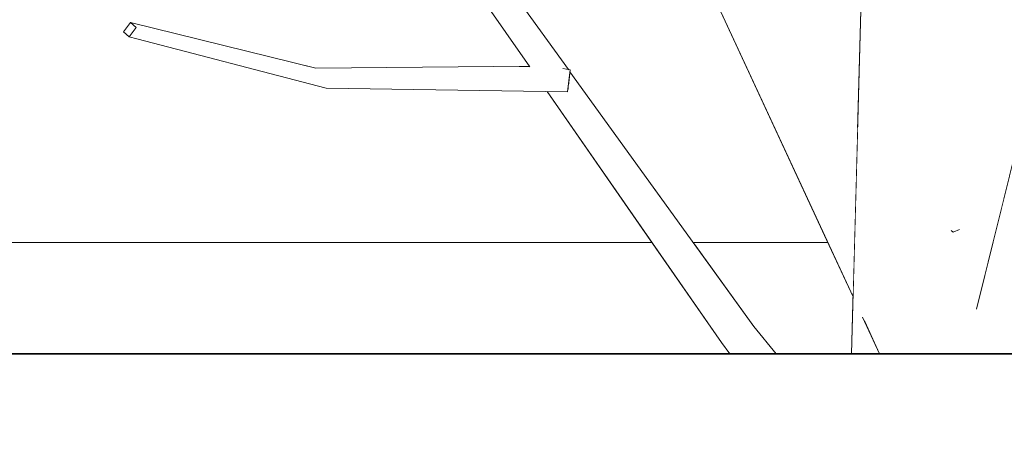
# Model space of a CAD drawing. Extents: x -289599 to -184549, y 66678 to 295474.
# Tile 107 of 256: x -267345 to -267168, y 71498 to 71574. Entities that reach past the tile are written whole.
import ezdxf

# ---------------------------------------------------------------- set-up
doc = ezdxf.new("R2010")
doc.units = 0
doc.header["$MEASUREMENT"] = 0
doc.linetypes.add('Wipeout_Contour', pattern=[1000, 0, -1000])
for name, color, linetype in [('arch drzewa', 8, 'Continuous'), ('Model stropy', 8, 'Continuous'), ('Model Ściany', 8, 'Continuous')]:
    doc.layers.add(name, color=color, linetype=linetype)
for name, color, linetype, lineweight in [('arch drzewa_Nr_Pióra__4', 8, 'Continuous', 9), ('Model stropy_Nr_Pióra__26', 8, 'Continuous', 35), ('Model Ściany_Nr_Pióra__7', 8, 'Continuous', 13)]:
    doc.layers.add(name, color=color, linetype=linetype, lineweight=lineweight)

msp = doc.modelspace()

# ---------------------------------------------------------------- wipeouts: each hides what was drawn before it
at = {"color": 254, "linetype": 'Wipeout_Contour', "lineweight": 0, "ltscale": 1295359.791166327}
msp.add_wipeout([(-267164.07, 71560.35), (-267170.12, 71547.64), (-267169.35, 71537.6), (-267163.61, 71560.9)], dxfattribs=at).dxf.layer = 'arch drzewa'
at = {"color": 254, "linetype": 'Wipeout_Contour', "lineweight": 0, "ltscale": 1620225.083936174}
msp.add_wipeout([(-267629.89, 71533.5), (-267629.89, 71513.5), (-267217.73, 71513.5), (-267219.2, 71515.54), (-267231.7, 71533.5)], dxfattribs=at).dxf.layer = 'Model Ściany'

# ---------------------------------------------------------------- next in the draw order: wipeouts: each hides what was drawn before it
at = {"color": 254, "linetype": 'Wipeout_Contour', "lineweight": 0, "ltscale": 1943058.247432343}
msp.add_wipeout([(-267168.86, 71611.84), (-267164.07, 71560.35), (-267163.61, 71560.9), (-267158.01, 71583.65), (-267156.92, 71591.92), (-267154.3, 71615.93)], dxfattribs=at).dxf.layer = 'arch drzewa'
at = {"color": 254, "linetype": 'Wipeout_Contour', "lineweight": 0, "ltscale": 4211957.383800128}
msp.add_wipeout([(-267479.89, 71583.5), (-267479.89, 71533.5), (-267231.7, 71533.5), (-267250.61, 71560.69), (-267290.34, 71561.27), (-267325.82, 71570.53), (-267326.81, 71571.42), (-267325.54, 71573.07), (-267292.2, 71564.88), (-267253.81, 71565.27), (-267265.94, 71582.72), (-267266.33, 71583.5), (-267429.89, 71583.5)], dxfattribs=at).dxf.layer = 'Model Ściany'
at = {"color": 254, "linetype": 'Wipeout_Contour', "lineweight": 0, "ltscale": 1943228.344391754}
msp.add_wipeout([(-267224.29, 71533.5), (-267213.4, 71518.41), (-267209.39, 71513.5), (-267195.81, 71513.5), (-267195.54, 71523.76), (-267200.06, 71533.5)], dxfattribs=at).dxf.layer = 'Model Ściany'

# ---------------------------------------------------------------- next in the draw order: wipeouts: each hides what was drawn before it
at = {"color": 254, "linetype": 'Wipeout_Contour', "lineweight": 0, "ltscale": 1294718.365528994}
msp.add_wipeout([(-266429.89, 71513.5), (-267629.89, 71513.5), (-267629.89, 71363.5), (-266429.89, 71363.5)], dxfattribs=at).dxf.layer = 'Model stropy'
at = {"color": 254, "linetype": 'Wipeout_Contour', "lineweight": 0, "ltscale": 2267360.694487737}
msp.add_wipeout([(-267223.28, 71583.5), (-267260.38, 71583.5), (-267246.77, 71564.64), (-267246.44, 71564.58), (-267246.48, 71564.24), (-267224.29, 71533.5), (-267200.06, 71533.5)], dxfattribs=at).dxf.layer = 'Model Ściany'

# ---------------------------------------------------------------- next in the draw order: wipeouts: each hides what was drawn before it
at = {"color": 254, "linetype": 'Wipeout_Contour', "lineweight": 0, "ltscale": 3238410.083340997}
msp.add_wipeout([(-267177.9, 71535.95), (-267178.02, 71513.5), (-267167.5, 71513.5), (-267167.81, 71517.52), (-267173.27, 71521.66), (-267169.35, 71537.6), (-267170.12, 71547.64), (-267176.56, 71535.8), (-267177.52, 71535.38), (-267177.88, 71535.65)], dxfattribs=at).dxf.layer = 'arch drzewa'
at = {"color": 254, "linetype": 'Wipeout_Contour', "lineweight": 0, "ltscale": 1295498.286175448}
msp.add_wipeout([(-267213.4, 71518.41), (-267212.97, 71514.42), (-267212.01, 71513.5), (-267209.39, 71513.5)], dxfattribs=at).dxf.layer = 'arch drzewa'

# ---------------------------------------------------------------- next in the draw order: wipeouts: each hides what was drawn before it
at = {"color": 254, "linetype": 'Wipeout_Contour', "lineweight": 0, "ltscale": 2267023.022883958}
msp.add_wipeout([(-267177.29, 71641.28), (-267192.35, 71642.2), (-267185.52, 71513.5), (-267178.02, 71513.5), (-267177.9, 71535.95), (-267182.83, 71578.99), (-267177.49, 71605.73)], dxfattribs=at).dxf.layer = 'arch drzewa'
at = {"color": 254, "linetype": 'Wipeout_Contour', "lineweight": 0, "ltscale": 971716.913269}
msp.add_wipeout([(-267246.48, 71564.24), (-267246.78, 71561.92), (-267213.4, 71518.41)], dxfattribs=at).dxf.layer = 'arch drzewa'
at = {"color": 254, "linetype": 'Wipeout_Contour', "lineweight": 0, "ltscale": 971624.903443}
msp.add_wipeout([(-267212.97, 71514.42), (-267212.15, 71513.5), (-267212.01, 71513.5)], dxfattribs=at).dxf.layer = 'arch drzewa'

# ---------------------------------------------------------------- next in the draw order: wipeouts: each hides what was drawn before it
at = {"color": 254, "linetype": 'Wipeout_Contour', "lineweight": 0, "ltscale": 1943155.777155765}
msp.add_wipeout([(-267192.35, 71642.2), (-267195.81, 71513.5), (-267190.77, 71513.5), (-267193.61, 71519.6), (-267186.78, 71513.5), (-267185.52, 71513.5)], dxfattribs=at).dxf.layer = 'arch drzewa'
at = {"color": 254, "linetype": 'Wipeout_Contour', "lineweight": 0, "ltscale": 1619229.593239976}
msp.add_wipeout([(-267168.86, 71611.84), (-267177.52, 71535.38), (-267176.56, 71535.8), (-267170.12, 71547.64), (-267164.07, 71560.35)], dxfattribs=at).dxf.layer = 'arch drzewa'
at = {"color": 254, "linetype": 'Wipeout_Contour', "lineweight": 0, "ltscale": 1619643.778081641}
msp.add_wipeout([(-267261.02, 71584.39), (-267261.83, 71581.54), (-267248.82, 71564.59), (-267247.74, 71564.82), (-267246.77, 71564.64)], dxfattribs=at).dxf.layer = 'arch drzewa'
at = {"color": 254, "linetype": 'Wipeout_Contour', "lineweight": 0, "ltscale": 1295511.3607279}
msp.add_wipeout([(-267219.2, 71515.54), (-267216.81, 71513.5), (-267212.15, 71513.5), (-267212.97, 71514.42)], dxfattribs=at).dxf.layer = 'arch drzewa'

# ---------------------------------------------------------------- next in the draw order: wipeouts: each hides what was drawn before it
at = {"color": 254, "linetype": 'Wipeout_Contour', "lineweight": 0, "ltscale": 971567.057547}
msp.add_wipeout([(-267177.52, 71535.38), (-267168.86, 71611.84), (-267174.85, 71618.96)], dxfattribs=at).dxf.layer = 'arch drzewa'
at = {"color": 254, "linetype": 'Wipeout_Contour', "lineweight": 0, "ltscale": 2267474.288891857}
msp.add_wipeout([(-267248.82, 71564.59), (-267261.83, 71581.54), (-267246.99, 71561.16), (-267248.84, 71564.4), (-267248.96, 71564.39), (-267249.05, 71564.54), (-267248.94, 71564.54)], dxfattribs=at).dxf.layer = 'arch drzewa'
at = {"color": 254, "linetype": 'Wipeout_Contour', "lineweight": 0, "ltscale": 971561.770478}
msp.add_wipeout([(-267193.61, 71519.6), (-267190.77, 71513.5), (-267186.78, 71513.5)], dxfattribs=at).dxf.layer = 'arch drzewa'
at = {"color": 254, "linetype": 'Wipeout_Contour', "lineweight": 0, "ltscale": 971641.063025}
msp.add_wipeout([(-267219.2, 71515.54), (-267217.73, 71513.5), (-267216.81, 71513.5)], dxfattribs=at).dxf.layer = 'arch drzewa'

# ---------------------------------------------------------------- next in the draw order: linework, layer by layer
at = {"layer": 'arch drzewa_Nr_Pióra__4', "linetype": 'Continuous'}
for p, q in [((-267173.3, 71521.54), (-267158.01, 71583.65)), ((-267190.77, 71513.5), (-267193.82, 71520.06))]:
    msp.add_line(p, q, dxfattribs=at)
at = {"layer": 'Model stropy_Nr_Pióra__26', "linetype": 'Continuous'}
msp.add_line((-267629.89, 71513.5), (-266429.89, 71513.5), dxfattribs=at)

# ---------------------------------------------------------------- next in the draw order: wipeouts: each hides what was drawn before it
at = {"color": 254, "linetype": 'Wipeout_Contour', "lineweight": 0, "ltscale": 1619266.463202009}
msp.add_wipeout([(-267174.85, 71618.96), (-267182.83, 71578.99), (-267177.9, 71535.95), (-267177.88, 71535.65), (-267177.52, 71535.38)], dxfattribs=at).dxf.layer = 'arch drzewa'
at = {"color": 254, "linetype": 'Wipeout_Contour', "lineweight": 0, "ltscale": 1295592.523497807}
msp.add_wipeout([(-267246.89, 71561.02), (-267212.97, 71514.42), (-267213.4, 71518.41), (-267246.78, 71561.92)], dxfattribs=at).dxf.layer = 'arch drzewa'

# ---------------------------------------------------------------- next in the draw order: linework, layer by layer
at = {"layer": 'arch drzewa_Nr_Pióra__4', "linetype": 'Continuous'}
for p, q in [((-267176.4, 71535.87), (-267177.52, 71535.38)), ((-267177.52, 71535.38), (-267177.9, 71535.66))]:
    msp.add_line(p, q, dxfattribs=at)

# ---------------------------------------------------------------- next in the draw order: wipeouts: each hides what was drawn before it
at = {"color": 254, "linetype": 'Wipeout_Contour', "lineweight": 0, "ltscale": 1943576.94792758}
msp.add_wipeout([(-267261.83, 71581.54), (-267265.94, 71582.72), (-267252.12, 71564.9), (-267250.11, 71564.52), (-267249.95, 71564.32), (-267246.99, 71561.16)], dxfattribs=at).dxf.layer = 'arch drzewa'

# ---------------------------------------------------------------- next in the draw order: wipeouts: each hides what was drawn before it
at = {"color": 254, "linetype": 'Wipeout_Contour', "lineweight": 0, "ltscale": 971797.314456}
msp.add_wipeout([(-267265.94, 71582.72), (-267253.7, 71565.13), (-267252.12, 71564.9)], dxfattribs=at).dxf.layer = 'arch drzewa'
at = {"color": 254, "linetype": 'Wipeout_Contour', "lineweight": 0, "ltscale": 1295686.680595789}
msp.add_wipeout([(-267248.94, 71564.54), (-267246.44, 71564.58), (-267247.74, 71564.82), (-267248.82, 71564.59)], dxfattribs=at).dxf.layer = 'arch drzewa'
at = {"color": 254, "linetype": 'Wipeout_Contour', "lineweight": 0, "ltscale": 1295636.409410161}
msp.add_wipeout([(-267246.94, 71560.63), (-267248.84, 71560.66), (-267212.97, 71514.42), (-267246.89, 71561.02)], dxfattribs=at).dxf.layer = 'arch drzewa'

# ---------------------------------------------------------------- next in the draw order: wipeouts: each hides what was drawn before it
at = {"color": 254, "linetype": 'Wipeout_Contour', "lineweight": 0, "ltscale": 1295782.081159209}
msp.add_wipeout([(-267292.2, 71564.88), (-267289.5, 71563.9), (-267253.75, 71565.19), (-267253.81, 71565.27)], dxfattribs=at).dxf.layer = 'arch drzewa'
at = {"color": 254, "linetype": 'Wipeout_Contour', "lineweight": 0, "ltscale": 971765.483569}
msp.add_wipeout([(-267246.44, 71564.58), (-267249.05, 71564.54), (-267248.96, 71564.39)], dxfattribs=at).dxf.layer = 'arch drzewa'
at = {"color": 254, "linetype": 'Wipeout_Contour', "lineweight": 0, "ltscale": 1295602.543306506}
msp.add_wipeout([(-267250.61, 71560.69), (-267219.2, 71515.54), (-267212.97, 71514.42), (-267248.84, 71560.66)], dxfattribs=at).dxf.layer = 'arch drzewa'

# ---------------------------------------------------------------- next in the draw order: linework, layer by layer
at = {"layer": 'arch drzewa_Nr_Pióra__4', "linetype": 'Continuous'}
for p, q in [((-267209.39, 71513.5), (-267213.4, 71518.41)), ((-267217.73, 71513.5), (-267219.2, 71515.54))]:
    msp.add_line(p, q, dxfattribs=at)
at = {"layer": 'Model Ściany_Nr_Pióra__7', "linetype": 'Continuous'}
msp.add_line((-267479.89, 71533.5), (-267231.7, 71533.5), dxfattribs=at)

# ---------------------------------------------------------------- next in the draw order: wipeouts: each hides what was drawn before it
at = {"color": 254, "linetype": 'Wipeout_Contour', "lineweight": 0, "ltscale": 1943320.420511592}
msp.add_wipeout([(-267222.08, 71584.62), (-267194.72, 71554.09), (-267194.18, 71574.14), (-267205.8, 71595.38), (-267209.71, 71594.05), (-267219.32, 71583.45)], dxfattribs=at).dxf.layer = 'arch drzewa'
at = {"color": 254, "linetype": 'Wipeout_Contour', "lineweight": 0, "ltscale": 971961.429535}
msp.add_wipeout([(-267292.2, 71564.88), (-267325.54, 71573.07), (-267324.56, 71572.18)], dxfattribs=at).dxf.layer = 'arch drzewa'
at = {"color": 254, "linetype": 'Wipeout_Contour', "lineweight": 0, "ltscale": 1619668.127558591}
msp.add_wipeout([(-267289.5, 71563.9), (-267250.11, 71564.52), (-267252.12, 71564.9), (-267253.7, 71565.13), (-267253.75, 71565.19)], dxfattribs=at).dxf.layer = 'arch drzewa'

# ---------------------------------------------------------------- next in the draw order: wipeouts: each hides what was drawn before it
at = {"color": 254, "linetype": 'Wipeout_Contour', "lineweight": 0, "ltscale": 1295534.218477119}
msp.add_wipeout([(-267224.22, 71585.53), (-267195.54, 71523.76), (-267194.72, 71554.09), (-267222.08, 71584.62)], dxfattribs=at).dxf.layer = 'arch drzewa'
at = {"color": 254, "linetype": 'Wipeout_Contour', "lineweight": 0, "ltscale": 1295771.707971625}
msp.add_wipeout([(-267289.5, 71563.9), (-267290.34, 71561.27), (-267249.95, 71564.32), (-267250.11, 71564.52)], dxfattribs=at).dxf.layer = 'arch drzewa'

# ---------------------------------------------------------------- next in the draw order: linework, layer by layer
at = {"layer": 'arch drzewa_Nr_Pióra__4', "linetype": 'Continuous'}
for p, q in [((-267195.81, 71513.5), (-267192.35, 71642.2)), ((-267195.54, 71523.76), (-267224.22, 71585.53))]:
    msp.add_line(p, q, dxfattribs=at)
at = {"layer": 'Model Ściany_Nr_Pióra__7', "linetype": 'Continuous'}
msp.add_line((-267224.29, 71533.5), (-267200.06, 71533.5), dxfattribs=at)

# ---------------------------------------------------------------- next in the draw order: wipeouts: each hides what was drawn before it
at = {"color": 254, "linetype": 'Wipeout_Contour', "lineweight": 0, "ltscale": 1943570.338023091}
msp.add_wipeout([(-267249.95, 71564.32), (-267290.34, 71561.27), (-267246.94, 71560.63), (-267246.44, 71564.58), (-267248.84, 71564.4), (-267246.99, 71561.16)], dxfattribs=at).dxf.layer = 'arch drzewa'

# ---------------------------------------------------------------- next in the draw order: linework, layer by layer
at = {"layer": 'arch drzewa_Nr_Pióra__4', "linetype": 'Continuous'}
for p, q in [((-267246.77, 71564.64), (-267261.02, 71584.39)), ((-267253.69, 71565.11), (-267265.94, 71582.72)), ((-267247.78, 71564.83), (-267246.44, 71564.58)), ((-267246.44, 71564.58), (-267246.94, 71560.63)), ((-267213.4, 71518.41), (-267246.48, 71564.24)), ((-267219.2, 71515.54), (-267250.61, 71560.69))]:
    msp.add_line(p, q, dxfattribs=at)

# ---------------------------------------------------------------- next in the draw order: wipeouts: each hides what was drawn before it
at = {"color": 254, "linetype": 'Wipeout_Contour', "lineweight": 0, "ltscale": 971924.918196}
msp.add_wipeout([(-267324.56, 71572.18), (-267289.5, 71563.9), (-267292.2, 71564.88)], dxfattribs=at).dxf.layer = 'arch drzewa'

# ---------------------------------------------------------------- next in the draw order: wipeouts: each hides what was drawn before it
at = {"color": 254, "linetype": 'Wipeout_Contour', "lineweight": 0, "ltscale": 971958.211849}
msp.add_wipeout([(-267289.5, 71563.9), (-267324.56, 71572.18), (-267325.82, 71570.53)], dxfattribs=at).dxf.layer = 'arch drzewa'

# ---------------------------------------------------------------- next in the draw order: wipeouts: each hides what was drawn before it
at = {"color": 254, "linetype": 'Wipeout_Contour', "lineweight": 0, "ltscale": 971923.14957}
msp.add_wipeout([(-267325.82, 71570.53), (-267290.34, 71561.27), (-267289.5, 71563.9)], dxfattribs=at).dxf.layer = 'arch drzewa'

# ---------------------------------------------------------------- next in the draw order: linework, layer by layer
at = {"layer": 'arch drzewa_Nr_Pióra__4', "linetype": 'Continuous'}
for p, q in [((-267253.81, 71565.27), (-267292.2, 71564.88)), ((-267246.94, 71560.63), (-267290.34, 71561.27))]:
    msp.add_line(p, q, dxfattribs=at)

# ---------------------------------------------------------------- next in the draw order: wipeouts: each hides what was drawn before it
at = {"color": 254, "linetype": 'Wipeout_Contour', "lineweight": 0, "ltscale": 1295995.702794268}
msp.add_wipeout([(-267325.54, 71573.07), (-267326.81, 71571.42), (-267325.82, 71570.53), (-267324.56, 71572.18)], dxfattribs=at).dxf.layer = 'arch drzewa'

# ---------------------------------------------------------------- next in the draw order: linework, layer by layer
at = {"layer": 'arch drzewa_Nr_Pióra__4', "linetype": 'Continuous'}
for p, q in [((-267326.81, 71571.42), (-267325.54, 71573.07)), ((-267325.54, 71573.07), (-267324.56, 71572.18)), ((-267292.2, 71564.88), (-267325.54, 71573.07)), ((-267325.82, 71570.53), (-267326.81, 71571.42)), ((-267324.56, 71572.18), (-267325.82, 71570.53)), ((-267290.34, 71561.27), (-267325.82, 71570.53))]:
    msp.add_line(p, q, dxfattribs=at)

doc.saveas('drawing.dxf')
